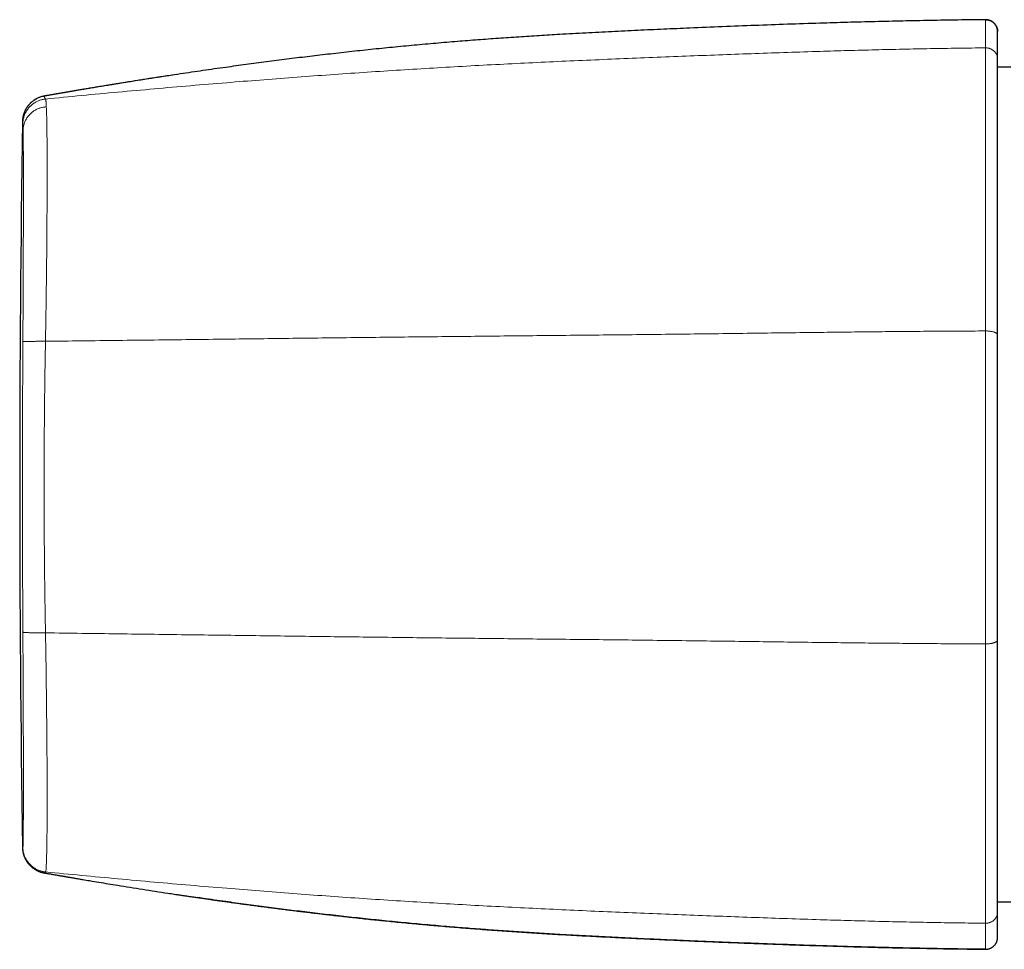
# Model space of a CAD drawing. Header units: millimetres. Extents: x 8 to 495, y 12 to 283.
# Tile 1 of 22: x 27 to 68, y 227 to 265. Entities that reach past the tile are written whole.
import ezdxf

# ---------------------------------------------------------------- set-up
doc = ezdxf.new("R2010")
doc.units = ezdxf.units.MM

msp = doc.modelspace()

# ---------------------------------------------------------------- linework, layer by layer
at = {"color": 7, "linetype": 'Continuous', "lineweight": 30}
for p, q in [((68.479, 263.5), (67.918, 263.5)), ((27.945, 262.289), (27.945, 262.289)), ((27.034, 261.22), (27.034, 261.218)), ((67.918, 239.486), (67.918, 252.274)), ((27.034, 230.781), (27.034, 230.782)), ((27.945, 229.711), (27.945, 229.711)), ((67.918, 228.5), (68.479, 228.5)), ((67.917, 226.996), (67.918, 227.005))]:
    msp.add_line(p, q, dxfattribs=at)
at = {"color": 8, "linetype": 'Continuous', "lineweight": 0}
msp.add_line((27.034, 261.218), (27.034, 261.218), dxfattribs=at)
at = {"color": 7, "linetype": 'Continuous', "lineweight": 30}
msp.add_arc((1026.918, 246), 1000, 179.128012, 180.871988, dxfattribs=at)
for points, knots in [([(67.413, 265.495), (67.027, 265.49), (66.255, 265.481), (65.097, 265.462), (63.939, 265.439), (62.781, 265.412), (61.624, 265.381), (60.398, 265.344), (59.103, 265.301), (57.739, 265.251), (56.375, 265.198), (55.102, 265.146), (53.92, 265.094), (52.83, 265.044), (51.739, 264.991), (50.648, 264.935), (49.635, 264.879), (48.7, 264.824), (47.844, 264.769), (46.987, 264.71), (46.13, 264.647), (45.257, 264.578), (44.366, 264.503), (43.458, 264.422), (42.55, 264.335), (41.643, 264.243), (40.735, 264.145), (39.846, 264.045), (38.973, 263.942), (38.118, 263.836), (37.263, 263.726), (36.408, 263.612), (35.521, 263.49), (34.601, 263.359), (33.648, 263.218), (32.696, 263.074), (31.744, 262.924), (30.793, 262.771), (29.842, 262.613), (28.891, 262.451), (28.258, 262.34), (27.941, 262.284)], [0, 0, 0, 0, 0.029204, 0.058407, 0.087611, 0.116815, 0.146018, 0.175222, 0.20964, 0.244058, 0.278476, 0.312896, 0.340434, 0.367973, 0.395516, 0.423062, 0.450612, 0.47226, 0.49391, 0.515563, 0.537224, 0.55889, 0.581874, 0.604863, 0.627856, 0.650858, 0.673873, 0.696899, 0.71862, 0.740349, 0.762086, 0.78383, 0.805579, 0.829859, 0.854145, 0.878436, 0.902733, 0.927036, 0.951346, 0.975667, 1, 1, 1, 1]), ([(67.918, 265.002), (67.918, 265.004), (67.918, 265.008), (67.917, 265.014), (67.917, 265.021), (67.917, 265.028), (67.916, 265.036), (67.915, 265.043), (67.915, 265.051), (67.914, 265.058), (67.913, 265.065), (67.912, 265.071), (67.911, 265.078), (67.909, 265.086), (67.907, 265.096), (67.905, 265.108), (67.901, 265.124), (67.895, 265.143), (67.886, 265.17), (67.873, 265.202), (67.855, 265.238), (67.836, 265.269), (67.817, 265.296), (67.798, 265.319), (67.778, 265.341), (67.758, 265.361), (67.738, 265.379), (67.718, 265.395), (67.695, 265.411), (67.669, 265.428), (67.638, 265.444), (67.603, 265.46), (67.575, 265.47), (67.555, 265.475), (67.544, 265.479), (67.533, 265.481), (67.521, 265.484), (67.506, 265.487), (67.488, 265.49), (67.466, 265.493), (67.441, 265.495), (67.422, 265.495), (67.412, 265.495)], [0, 0, 0, 0, 0.046746, 0.089143, 0.127226, 0.161046, 0.190675, 0.212243, 0.23107, 0.247301, 0.257907, 0.267323, 0.275754, 0.283486, 0.294525, 0.307249, 0.32262, 0.344134, 0.369304, 0.409646, 0.449988, 0.490415, 0.521133, 0.552251, 0.583498, 0.612426, 0.638451, 0.664509, 0.693112, 0.722371, 0.761379, 0.800386, 0.839378, 0.852091, 0.864268, 0.87591, 0.887358, 0.9021, 0.920678, 0.943317, 0.970018, 1, 1, 1, 1]), ([(67.413, 265.495), (67.429, 265.494), (67.462, 265.494), (67.511, 265.487), (67.56, 265.475), (67.606, 265.459), (67.651, 265.438), (67.693, 265.413), (67.733, 265.384), (67.769, 265.351), (67.802, 265.315), (67.832, 265.276), (67.858, 265.233), (67.88, 265.189), (67.897, 265.142), (67.909, 265.094), (67.916, 265.044), (67.917, 265.011), (67.918, 264.995)], [0, 0, 0, 0, 0.062727, 0.125449, 0.188164, 0.250877, 0.313591, 0.375191, 0.436795, 0.498401, 0.560008, 0.622868, 0.685724, 0.748575, 0.811425, 0.874277, 0.937136, 1, 1, 1, 1]), ([(67.918, 263.843), (67.918, 263.876), (67.918, 263.942), (67.918, 264.036), (67.918, 264.125), (67.918, 264.21), (67.918, 264.291), (67.918, 264.368), (67.918, 264.443), (67.918, 264.515), (67.918, 264.584), (67.918, 264.648), (67.918, 264.706), (67.918, 264.759), (67.918, 264.807), (67.918, 264.85), (67.918, 264.887), (67.918, 264.919), (67.918, 264.945), (67.918, 264.966), (67.918, 264.981), (67.918, 264.991), (67.918, 264.994), (67.918, 264.995)], [0, 0, 0, 0, 0.0447943, 0.0895897, 0.1343864, 0.1791843, 0.2239836, 0.2687841, 0.3135858, 0.3628686, 0.4121523, 0.4614366, 0.5107212, 0.5600058, 0.6092899, 0.6585733, 0.7078557, 0.7571369, 0.8064166, 0.8548147, 0.9032113, 0.9516064, 1, 1, 1, 1]), ([(67.918, 252.274), (67.918, 252.378), (67.918, 252.585), (67.918, 252.894), (67.918, 253.201), (67.918, 253.505), (67.918, 253.806), (67.918, 254.102), (67.918, 254.395), (67.918, 254.684), (67.918, 254.974), (67.918, 255.262), (67.918, 255.55), (67.918, 255.834), (67.918, 256.116), (67.918, 256.395), (67.918, 256.67), (67.918, 256.942), (67.918, 257.211), (67.918, 257.477), (67.918, 257.739), (67.918, 257.997), (67.918, 258.252), (67.918, 258.503), (67.918, 258.744), (67.918, 258.974), (67.918, 259.194), (67.918, 259.411), (67.918, 259.624), (67.918, 259.833), (67.918, 260.046), (67.918, 260.261), (67.918, 260.477), (67.918, 260.689), (67.918, 260.897), (67.918, 261.1), (67.918, 261.299), (67.918, 261.487), (67.918, 261.666), (67.918, 261.836), (67.918, 262.001), (67.918, 262.163), (67.918, 262.32), (67.918, 262.473), (67.918, 262.622), (67.918, 262.767), (67.918, 262.908), (67.918, 263.044), (67.918, 263.176), (67.918, 263.301), (67.918, 263.419), (67.918, 263.531), (67.918, 263.639), (67.918, 263.744), (67.918, 263.81), (67.918, 263.843)], [0, 0, 0, 0, 0.019669, 0.039338, 0.059007, 0.078676, 0.098345, 0.117663, 0.136981, 0.156299, 0.175616, 0.195328, 0.21504, 0.234752, 0.254464, 0.274176, 0.293888, 0.313599, 0.333311, 0.353023, 0.372735, 0.392447, 0.412159, 0.431872, 0.451584, 0.469653, 0.487723, 0.505792, 0.523861, 0.541931, 0.56, 0.579712, 0.599424, 0.619136, 0.638848, 0.65856, 0.678272, 0.697984, 0.716053, 0.734123, 0.752192, 0.770261, 0.78833, 0.8064, 0.824469, 0.842538, 0.860607, 0.878677, 0.896746, 0.914815, 0.931852, 0.948889, 0.965926, 0.982963, 1, 1, 1, 1]), ([(33.491, 263.194), (33.38, 263.177), (33.175, 263.146), (32.873, 263.1), (32.584, 263.056), (32.293, 263.01), (32, 262.965), (31.705, 262.918), (31.408, 262.871), (31.16, 262.831), (30.962, 262.799), (30.817, 262.775), (30.677, 262.752), (30.541, 262.73), (30.411, 262.708), (30.287, 262.688), (30.17, 262.669), (30.06, 262.65), (29.954, 262.633), (29.852, 262.616), (29.753, 262.599), (29.657, 262.583), (29.565, 262.568), (29.477, 262.553), (29.394, 262.539), (29.315, 262.525), (29.241, 262.513), (29.169, 262.5), (29.1, 262.489), (29.034, 262.477), (28.972, 262.467), (28.917, 262.457), (28.877, 262.45), (28.851, 262.446), (28.834, 262.443), (28.814, 262.44), (28.79, 262.436), (28.762, 262.431), (28.731, 262.425), (28.699, 262.42), (28.657, 262.413), (28.606, 262.404), (28.548, 262.394), (28.493, 262.384), (28.441, 262.375), (28.392, 262.367), (28.346, 262.359), (28.303, 262.351), (28.26, 262.344), (28.216, 262.336), (28.172, 262.329), (28.126, 262.321), (28.087, 262.314), (28.057, 262.309), (28.035, 262.305), (28.013, 262.301), (27.99, 262.297), (27.968, 262.294), (27.953, 262.291), (27.946, 262.29), (27.945, 262.29)], [0, 0, 0, 0, 0.056808, 0.106064, 0.15569, 0.205687, 0.256054, 0.306792, 0.3579, 0.409301, 0.435042, 0.459977, 0.484107, 0.507431, 0.52995, 0.551663, 0.571399, 0.590419, 0.608723, 0.626313, 0.643187, 0.65987, 0.67579, 0.690949, 0.705348, 0.718986, 0.731864, 0.743985, 0.756443, 0.767987, 0.778622, 0.788388, 0.797311, 0.799592, 0.802579, 0.80628, 0.810736, 0.815921, 0.821826, 0.827944, 0.833965, 0.845518, 0.856722, 0.867709, 0.878384, 0.888775, 0.898907, 0.908868, 0.9193, 0.929709, 0.940698, 0.952269, 0.964426, 0.970075, 0.975842, 0.981728, 0.987734, 0.993735, 0.999225, 1, 1, 1, 1]), ([(27.945, 262.29), (27.921, 262.285), (27.875, 262.276), (27.809, 262.258), (27.747, 262.237), (27.688, 262.213), (27.633, 262.186), (27.582, 262.159), (27.534, 262.129), (27.491, 262.099), (27.45, 262.069), (27.412, 262.037), (27.376, 262.005), (27.343, 261.972), (27.313, 261.94), (27.287, 261.909), (27.264, 261.88), (27.244, 261.853), (27.226, 261.828), (27.211, 261.806), (27.198, 261.785), (27.186, 261.766), (27.177, 261.749), (27.169, 261.736), (27.164, 261.725), (27.159, 261.717), (27.156, 261.711), (27.154, 261.707), (27.152, 261.703), (27.149, 261.697), (27.145, 261.689), (27.14, 261.678), (27.134, 261.665), (27.127, 261.65), (27.12, 261.632), (27.111, 261.612), (27.103, 261.59), (27.094, 261.565), (27.085, 261.537), (27.076, 261.507), (27.067, 261.474), (27.058, 261.439), (27.051, 261.401), (27.044, 261.36), (27.039, 261.316), (27.035, 261.272), (27.035, 261.243), (27.034, 261.229)], [0, 0, 0, 0, 0.03806, 0.074758, 0.110073, 0.143992, 0.176508, 0.207615, 0.237312, 0.2656, 0.29248, 0.317954, 0.344819, 0.369929, 0.39329, 0.414905, 0.43478, 0.452613, 0.468781, 0.483295, 0.496167, 0.508825, 0.519433, 0.528074, 0.53509, 0.540623, 0.54468, 0.546314, 0.549652, 0.555299, 0.563265, 0.573554, 0.586165, 0.6011, 0.618356, 0.637932, 0.659827, 0.684039, 0.710565, 0.739403, 0.770549, 0.804001, 0.839754, 0.877804, 0.918146, 0.960773, 1, 1, 1, 1]), ([(67.918, 228.071), (67.918, 228.108), (67.918, 228.182), (67.918, 228.299), (67.918, 228.422), (67.918, 228.55), (67.918, 228.682), (67.918, 228.819), (67.918, 228.96), (67.918, 229.105), (67.918, 229.257), (67.918, 229.415), (67.918, 229.579), (67.918, 229.748), (67.918, 229.922), (67.918, 230.101), (67.918, 230.284), (67.918, 230.472), (67.918, 230.666), (67.918, 230.863), (67.918, 231.066), (67.918, 231.272), (67.918, 231.484), (67.918, 231.699), (67.918, 231.913), (67.918, 232.125), (67.918, 232.334), (67.918, 232.547), (67.918, 232.763), (67.918, 232.982), (67.918, 233.211), (67.918, 233.451), (67.918, 233.702), (67.918, 233.956), (67.918, 234.214), (67.918, 234.475), (67.918, 234.74), (67.918, 235.001), (67.918, 235.257), (67.918, 235.509), (67.918, 235.763), (67.918, 236.02), (67.918, 236.279), (67.918, 236.541), (67.918, 236.806), (67.918, 237.072), (67.918, 237.341), (67.918, 237.613), (67.918, 237.886), (67.918, 238.156), (67.918, 238.423), (67.918, 238.686), (67.918, 238.951), (67.918, 239.217), (67.918, 239.396), (67.918, 239.486)], [0, 0, 0, 0, 0.019669, 0.039338, 0.059007, 0.078676, 0.098345, 0.117663, 0.136981, 0.156298, 0.175616, 0.195328, 0.21504, 0.234752, 0.254464, 0.274176, 0.293888, 0.3136, 0.333312, 0.353024, 0.372736, 0.392448, 0.41216, 0.431872, 0.451584, 0.469653, 0.487723, 0.505792, 0.523862, 0.541931, 0.56, 0.579712, 0.599424, 0.619136, 0.638848, 0.65856, 0.678272, 0.697984, 0.716053, 0.734123, 0.752192, 0.770261, 0.78833, 0.8064, 0.824469, 0.842538, 0.860607, 0.878677, 0.896746, 0.914815, 0.931852, 0.948889, 0.965926, 0.982963, 1, 1, 1, 1]), ([(27.034, 230.781), (27.034, 230.778), (27.034, 230.771), (27.034, 230.762), (27.034, 230.754), (27.035, 230.747), (27.035, 230.742), (27.035, 230.737), (27.035, 230.733), (27.036, 230.73), (27.036, 230.726), (27.036, 230.723), (27.036, 230.72), (27.036, 230.716), (27.037, 230.711), (27.037, 230.705), (27.038, 230.698), (27.039, 230.69), (27.039, 230.682), (27.04, 230.673), (27.041, 230.664), (27.043, 230.654), (27.044, 230.644), (27.045, 230.635), (27.047, 230.626), (27.048, 230.617), (27.05, 230.607), (27.052, 230.597), (27.054, 230.585), (27.056, 230.572), (27.059, 230.559), (27.061, 230.549), (27.064, 230.54), (27.066, 230.531), (27.068, 230.522), (27.071, 230.512), (27.073, 230.503), (27.076, 230.492), (27.079, 230.48), (27.084, 230.465), (27.089, 230.449), (27.095, 230.433), (27.1, 230.418), (27.105, 230.404), (27.109, 230.393), (27.114, 230.382), (27.118, 230.372), (27.121, 230.364), (27.125, 230.355), (27.13, 230.344), (27.136, 230.331), (27.143, 230.316), (27.15, 230.302), (27.157, 230.288), (27.163, 230.276), (27.17, 230.264), (27.177, 230.251), (27.183, 230.24), (27.189, 230.229), (27.195, 230.22), (27.2, 230.211), (27.205, 230.204), (27.208, 230.199), (27.211, 230.194), (27.214, 230.189), (27.218, 230.184), (27.222, 230.178), (27.227, 230.17), (27.234, 230.16), (27.242, 230.149), (27.252, 230.135), (27.264, 230.119), (27.279, 230.1), (27.297, 230.079), (27.318, 230.055), (27.342, 230.03), (27.367, 230.005), (27.394, 229.979), (27.423, 229.954), (27.455, 229.928), (27.488, 229.903), (27.525, 229.877), (27.567, 229.85), (27.614, 229.824), (27.656, 229.802), (27.694, 229.785), (27.726, 229.772), (27.755, 229.761), (27.776, 229.753), (27.79, 229.749), (27.799, 229.746), (27.807, 229.743), (27.817, 229.741), (27.829, 229.737), (27.846, 229.732), (27.865, 229.727), (27.889, 229.721), (27.916, 229.716), (27.935, 229.712), (27.945, 229.71)], [0, 0, 0, 0, 0.018674, 0.035326, 0.049955, 0.062561, 0.073144, 0.081928, 0.089678, 0.096846, 0.103431, 0.109435, 0.114856, 0.122891, 0.131816, 0.141699, 0.156207, 0.170396, 0.183883, 0.197182, 0.21178, 0.227444, 0.24265, 0.256479, 0.269112, 0.281561, 0.293981, 0.30727, 0.322182, 0.33853, 0.353649, 0.366698, 0.374479, 0.383468, 0.393897, 0.404486, 0.413601, 0.421315, 0.433412, 0.446902, 0.461445, 0.47521, 0.488376, 0.49715, 0.50587, 0.513679, 0.520474, 0.526259, 0.531421, 0.538106, 0.546937, 0.557634, 0.568081, 0.574673, 0.58204, 0.590173, 0.597698, 0.603828, 0.610206, 0.615263, 0.619678, 0.623452, 0.626583, 0.629074, 0.631081, 0.633519, 0.637014, 0.641266, 0.646276, 0.652096, 0.659389, 0.668272, 0.677388, 0.689852, 0.702866, 0.716789, 0.730987, 0.744663, 0.761085, 0.777301, 0.793553, 0.809866, 0.831737, 0.853468, 0.874682, 0.889879, 0.904278, 0.917548, 0.928726, 0.932595, 0.936121, 0.93933, 0.943417, 0.949032, 0.956176, 0.964846, 0.975042, 0.986761, 1, 1, 1, 1]), ([(27.945, 229.71), (27.946, 229.71), (27.951, 229.709), (27.96, 229.708), (27.972, 229.706), (27.99, 229.703), (28.015, 229.698), (28.047, 229.693), (28.089, 229.685), (28.142, 229.676), (28.206, 229.665), (28.275, 229.653), (28.348, 229.641), (28.418, 229.629), (28.483, 229.617), (28.541, 229.607), (28.599, 229.597), (28.651, 229.588), (28.697, 229.581), (28.737, 229.574), (28.775, 229.567), (28.807, 229.562), (28.834, 229.557), (28.854, 229.554), (28.87, 229.551), (28.882, 229.549), (28.889, 229.548), (28.893, 229.547), (28.895, 229.546), (28.899, 229.546), (28.907, 229.544), (28.92, 229.542), (28.938, 229.539), (28.961, 229.535), (28.99, 229.53), (29.024, 229.524), (29.064, 229.518), (29.109, 229.51), (29.16, 229.501), (29.216, 229.492), (29.277, 229.481), (29.343, 229.47), (29.413, 229.458), (29.486, 229.446), (29.631, 229.421), (29.881, 229.379), (30.238, 229.32), (30.629, 229.256), (31.065, 229.184), (31.547, 229.107), (32.074, 229.024), (32.603, 228.941), (33, 228.88), (33.265, 228.84), (33.399, 228.82), (33.533, 228.8), (33.67, 228.779), (33.809, 228.758), (33.952, 228.737), (34.098, 228.716), (34.248, 228.694), (34.413, 228.67), (34.592, 228.644), (34.787, 228.615), (34.987, 228.587), (35.193, 228.557), (35.405, 228.528), (35.622, 228.497), (35.845, 228.466), (36.074, 228.435), (36.309, 228.403), (36.55, 228.37), (36.796, 228.337), (37.043, 228.305), (37.29, 228.272), (37.538, 228.24), (37.791, 228.208), (38.05, 228.175), (38.308, 228.143), (38.565, 228.111), (38.823, 228.079), (39.085, 228.048), (39.351, 228.016), (39.622, 227.984), (39.897, 227.952), (40.187, 227.919), (40.491, 227.885), (40.81, 227.85), (41.134, 227.814), (41.464, 227.779), (41.799, 227.744), (42.139, 227.71), (42.485, 227.675), (42.837, 227.641), (43.194, 227.607), (43.555, 227.573), (43.918, 227.54), (44.285, 227.507), (44.657, 227.475), (45.037, 227.443), (45.425, 227.412), (45.82, 227.38), (46.221, 227.35), (46.627, 227.319), (47.037, 227.29), (47.449, 227.261), (47.864, 227.233), (48.285, 227.206), (48.713, 227.179), (49.15, 227.152), (49.596, 227.126), (50.047, 227.101), (50.503, 227.076), (50.965, 227.051), (51.433, 227.027), (51.906, 227.004), (52.384, 226.98), (52.867, 226.957), (53.355, 226.935), (53.849, 226.912), (54.346, 226.89), (54.845, 226.869), (55.346, 226.847), (55.852, 226.826), (56.368, 226.805), (56.892, 226.784), (57.425, 226.764), (57.964, 226.743), (58.508, 226.724), (59.058, 226.704), (59.613, 226.685), (60.174, 226.667), (60.741, 226.649), (61.312, 226.631), (61.89, 226.615), (62.473, 226.599), (63.061, 226.584), (63.656, 226.57), (64.238, 226.557), (64.809, 226.546), (65.368, 226.536), (65.932, 226.527), (66.501, 226.519), (66.995, 226.512), (67.299, 226.509), (67.413, 226.508)], [0, 0, 0, 0, 0.000153, 0.000627, 0.001121, 0.001634, 0.002775, 0.004004, 0.005321, 0.007457, 0.009676, 0.01198, 0.014371, 0.016853, 0.018645, 0.020478, 0.022241, 0.023884, 0.025092, 0.026228, 0.027294, 0.028293, 0.028875, 0.029427, 0.029873, 0.030193, 0.030354, 0.030438, 0.030482, 0.030532, 0.030762, 0.031074, 0.031552, 0.032147, 0.032857, 0.033748, 0.034772, 0.035929, 0.03722, 0.038645, 0.040203, 0.041894, 0.043717, 0.045586, 0.047456, 0.054803, 0.06475, 0.074707, 0.084674, 0.09804, 0.111428, 0.124837, 0.138271, 0.141645, 0.145021, 0.148401, 0.151855, 0.155414, 0.159014, 0.162715, 0.166517, 0.170422, 0.175204, 0.18013, 0.185201, 0.190415, 0.195775, 0.201278, 0.206926, 0.212718, 0.218655, 0.224735, 0.23096, 0.237329, 0.243465, 0.24973, 0.256123, 0.262643, 0.269291, 0.275674, 0.28217, 0.288779, 0.295501, 0.302337, 0.309286, 0.316348, 0.324246, 0.332281, 0.340452, 0.34876, 0.357203, 0.365783, 0.374499, 0.383351, 0.39234, 0.401466, 0.410563, 0.419791, 0.429152, 0.438645, 0.448446, 0.458383, 0.468458, 0.478668, 0.489015, 0.499309, 0.509735, 0.520292, 0.530982, 0.542026, 0.553207, 0.564527, 0.575984, 0.587579, 0.599311, 0.61118, 0.623161, 0.635278, 0.647533, 0.659924, 0.672452, 0.68489, 0.697461, 0.710163, 0.722998, 0.736232, 0.749603, 0.763112, 0.77676, 0.790545, 0.804468, 0.81853, 0.832729, 0.847067, 0.861543, 0.876156, 0.890908, 0.905798, 0.920826, 0.934723, 0.948736, 0.962865, 0.97711, 0.991471, 1, 1, 1, 1]), ([(67.413, 226.505), (67.027, 226.51), (66.255, 226.519), (65.097, 226.538), (63.939, 226.561), (62.781, 226.588), (61.624, 226.619), (60.398, 226.656), (59.103, 226.699), (57.739, 226.749), (56.375, 226.802), (55.102, 226.854), (53.92, 226.906), (52.83, 226.956), (51.739, 227.009), (50.648, 227.065), (49.635, 227.121), (48.7, 227.176), (47.844, 227.231), (46.987, 227.29), (46.13, 227.353), (45.257, 227.422), (44.366, 227.497), (43.458, 227.578), (42.55, 227.665), (41.643, 227.757), (40.735, 227.855), (39.846, 227.955), (38.973, 228.058), (38.118, 228.164), (37.263, 228.274), (36.408, 228.387), (35.521, 228.51), (34.84, 228.606), (34.445, 228.665), (34.367, 228.676)], [0, 0, 0, 0, 0.03494, 0.06988, 0.10482, 0.139759, 0.174699, 0.209638, 0.250816, 0.291995, 0.333174, 0.374355, 0.407301, 0.44025, 0.473202, 0.506159, 0.53912, 0.56502, 0.590922, 0.616829, 0.642744, 0.668666, 0.696164, 0.723668, 0.751178, 0.778698, 0.806233, 0.833782, 0.85977, 0.885767, 0.911773, 0.937788, 0.963809, 0.992858, 1, 1, 1, 1]), ([(67.918, 227.005), (67.918, 227.005), (67.918, 227.005), (67.918, 227.01), (67.918, 227.019), (67.918, 227.033), (67.918, 227.051), (67.918, 227.074), (67.918, 227.102), (67.918, 227.136), (67.918, 227.177), (67.918, 227.223), (67.918, 227.274), (67.918, 227.331), (67.918, 227.393), (67.918, 227.46), (67.918, 227.532), (67.918, 227.61), (67.918, 227.693), (67.918, 227.78), (67.918, 227.872), (67.918, 227.968), (67.918, 228.037), (67.918, 228.071)], [0, 0, 0, 0, 0.0447942, 0.0895895, 0.1343861, 0.179184, 0.2239832, 0.2687837, 0.3135853, 0.3628681, 0.4121518, 0.4614361, 0.5107207, 0.5600052, 0.6092893, 0.6585728, 0.7078552, 0.7571364, 0.8064161, 0.8548143, 0.903211, 0.9516062, 1, 1, 1, 1]), ([(67.413, 226.508), (67.428, 226.508), (67.459, 226.509), (67.503, 226.514), (67.543, 226.523), (67.58, 226.535), (67.614, 226.548), (67.646, 226.563), (67.676, 226.579), (67.703, 226.597), (67.726, 226.614), (67.746, 226.631), (67.769, 226.652), (67.795, 226.679), (67.824, 226.715), (67.846, 226.748), (67.862, 226.778), (67.874, 226.803), (67.884, 226.826), (67.891, 226.845), (67.896, 226.862), (67.9, 226.875), (67.902, 226.884), (67.905, 226.894), (67.907, 226.904), (67.909, 226.915), (67.911, 226.924), (67.912, 226.933), (67.914, 226.942), (67.915, 226.95), (67.916, 226.958), (67.916, 226.966), (67.917, 226.973), (67.917, 226.98), (67.917, 226.986), (67.918, 226.992), (67.918, 226.995), (67.918, 226.996)], [0, 0, 0, 0, 0.040488, 0.078623, 0.114406, 0.147838, 0.17892, 0.207654, 0.239032, 0.267028, 0.29164, 0.313326, 0.335023, 0.372364, 0.41119, 0.451499, 0.476404, 0.50043, 0.521569, 0.539809, 0.555148, 0.565716, 0.574269, 0.581108, 0.591301, 0.60297, 0.617055, 0.634099, 0.654408, 0.678159, 0.709657, 0.745898, 0.78695, 0.832858, 0.883654, 0.939362, 1, 1, 1, 1])]:
    msp.add_open_spline(points, degree=3, knots=knots, dxfattribs=at)
at = {"color": 8, "linetype": 'Continuous', "lineweight": 0}
for points, knots in [([(67.412, 264.313), (67.412, 264.347), (67.412, 264.414), (67.412, 264.51), (67.412, 264.602), (67.412, 264.69), (67.412, 264.773), (67.412, 264.851), (67.412, 264.928), (67.412, 265.002), (67.413, 265.073), (67.413, 265.139), (67.413, 265.199), (67.413, 265.253), (67.413, 265.302), (67.413, 265.346), (67.413, 265.384), (67.413, 265.417), (67.413, 265.443), (67.413, 265.465), (67.413, 265.48), (67.413, 265.491), (67.413, 265.493), (67.413, 265.495)], [0, 0, 0, 0, 0.044801, 0.089601, 0.134401, 0.179201, 0.224001, 0.268801, 0.313601, 0.362881, 0.412161, 0.461441, 0.510722, 0.560002, 0.609282, 0.658562, 0.707842, 0.757122, 0.806401, 0.854801, 0.9032, 0.9516, 1, 1, 1, 1]), ([(67.412, 264.313), (67.027, 264.309), (66.256, 264.3), (65.1, 264.281), (63.944, 264.258), (62.788, 264.231), (61.632, 264.201), (60.408, 264.164), (59.115, 264.123), (57.753, 264.075), (56.391, 264.026), (55.02, 263.973), (53.64, 263.919), (52.251, 263.862), (50.862, 263.803), (49.473, 263.741), (48.084, 263.675), (46.695, 263.604), (45.307, 263.529), (43.919, 263.448), (42.532, 263.362), (41.145, 263.27), (39.758, 263.174), (38.372, 263.072), (36.986, 262.965), (35.555, 262.85), (34.079, 262.727), (32.558, 262.594), (31.037, 262.457), (29.518, 262.315), (28.506, 262.216), (27.999, 262.167)], [0, 0, 0, 0, 0.029283, 0.058566, 0.08785, 0.117133, 0.146417, 0.175701, 0.210214, 0.244726, 0.279238, 0.313749, 0.348965, 0.384181, 0.419399, 0.454618, 0.489832, 0.525044, 0.560259, 0.595469, 0.63067, 0.66587, 0.701075, 0.736281, 0.771482, 0.806674, 0.845371, 0.88405, 0.922712, 0.96136, 1, 1, 1, 1]), ([(67.412, 252.439), (67.412, 252.528), (67.412, 252.706), (67.412, 252.97), (67.412, 253.233), (67.412, 253.495), (67.412, 253.755), (67.412, 254.029), (67.412, 254.316), (67.412, 254.616), (67.412, 254.913), (67.412, 255.197), (67.412, 255.469), (67.412, 255.727), (67.412, 255.984), (67.412, 256.238), (67.412, 256.49), (67.412, 256.739), (67.412, 256.986), (67.412, 257.23), (67.412, 257.472), (67.412, 257.711), (67.412, 257.947), (67.412, 258.181), (67.412, 258.412), (67.412, 258.639), (67.412, 258.864), (67.412, 259.09), (67.412, 259.315), (67.412, 259.541), (67.412, 259.764), (67.412, 259.982), (67.412, 260.198), (67.412, 260.406), (67.412, 260.608), (67.412, 260.803), (67.412, 260.995), (67.412, 261.183), (67.412, 261.368), (67.412, 261.549), (67.412, 261.726), (67.412, 261.903), (67.412, 262.078), (67.412, 262.253), (67.412, 262.423), (67.412, 262.588), (67.412, 262.75), (67.412, 262.907), (67.412, 263.06), (67.412, 263.209), (67.412, 263.353), (67.412, 263.492), (67.412, 263.628), (67.412, 263.756), (67.412, 263.878), (67.412, 263.993), (67.412, 264.104), (67.412, 264.211), (67.412, 264.279), (67.412, 264.313)], [0, 0, 0, 0, 0.016391, 0.032783, 0.049174, 0.065565, 0.081956, 0.098347, 0.117665, 0.136983, 0.156301, 0.175619, 0.192867, 0.210115, 0.227363, 0.24461, 0.261858, 0.279106, 0.296354, 0.313602, 0.33085, 0.348098, 0.365346, 0.382593, 0.399841, 0.417089, 0.434337, 0.451585, 0.469654, 0.487723, 0.505792, 0.523861, 0.54193, 0.56, 0.577247, 0.594495, 0.611743, 0.628991, 0.646239, 0.663487, 0.680735, 0.697982, 0.716052, 0.734121, 0.75219, 0.770259, 0.788329, 0.806398, 0.824467, 0.842537, 0.860606, 0.878675, 0.896745, 0.914814, 0.931851, 0.948889, 0.965926, 0.982963, 1, 1, 1, 1]), ([(67.412, 264.313), (67.429, 264.313), (67.462, 264.312), (67.511, 264.305), (67.56, 264.294), (67.606, 264.279), (67.651, 264.259), (67.693, 264.236), (67.733, 264.209), (67.769, 264.178), (67.802, 264.144), (67.832, 264.107), (67.858, 264.067), (67.879, 264.025), (67.897, 263.981), (67.909, 263.936), (67.916, 263.89), (67.917, 263.859), (67.918, 263.843)], [0, 0, 0, 0, 0.062727, 0.125449, 0.188164, 0.250877, 0.313591, 0.375191, 0.436795, 0.498401, 0.560008, 0.622868, 0.685724, 0.748575, 0.811425, 0.874277, 0.937136, 1, 1, 1, 1]), ([(27.941, 262.284), (27.915, 262.279), (27.863, 262.269), (27.787, 262.246), (27.713, 262.218), (27.64, 262.185), (27.571, 262.147), (27.505, 262.105), (27.444, 262.059), (27.387, 262.011), (27.334, 261.958), (27.285, 261.902), (27.239, 261.843), (27.198, 261.781), (27.16, 261.716), (27.128, 261.648), (27.1, 261.579), (27.076, 261.508), (27.058, 261.436), (27.045, 261.364), (27.036, 261.291), (27.034, 261.242), (27.034, 261.218)], [0, 0, 0, 0, 0.052201, 0.104465, 0.156761, 0.209068, 0.261369, 0.313655, 0.362937, 0.412204, 0.461459, 0.510709, 0.55996, 0.60922, 0.658493, 0.707783, 0.757088, 0.806405, 0.854842, 0.903268, 0.951661, 1, 1, 1, 1]), ([(27.999, 262.167), (27.977, 262.164), (27.931, 262.159), (27.864, 262.145), (27.798, 262.127), (27.733, 262.105), (27.669, 262.079), (27.607, 262.049), (27.546, 262.013), (27.485, 261.972), (27.426, 261.926), (27.37, 261.875), (27.317, 261.821), (27.269, 261.763), (27.225, 261.701), (27.186, 261.637), (27.151, 261.57), (27.121, 261.5), (27.097, 261.429), (27.077, 261.357), (27.063, 261.284), (27.054, 261.211), (27.052, 261.161), (27.052, 261.137)], [0, 0, 0, 0, 0.0447288, 0.0895168, 0.1343411, 0.1791824, 0.224026, 0.2688615, 0.3136825, 0.3629642, 0.4122267, 0.461475, 0.5107167, 0.5599602, 0.6092139, 0.6584843, 0.707775, 0.7570852, 0.8064091, 0.8548543, 0.9032841, 0.9516755, 1, 1, 1, 1]), ([(27.945, 262.289), (27.944, 262.289), (27.943, 262.289), (27.941, 262.287), (27.941, 262.285), (27.941, 262.284)], [0, 0, 0, 0, 0.3065634, 0.6536579, 1, 1, 1, 1]), ([(27.941, 262.284), (27.941, 262.283), (27.941, 262.281), (27.942, 262.277), (27.943, 262.273), (27.945, 262.268), (27.948, 262.262), (27.951, 262.255), (27.954, 262.248), (27.958, 262.24), (27.963, 262.232), (27.967, 262.224), (27.972, 262.214), (27.978, 262.205), (27.983, 262.196), (27.988, 262.187), (27.993, 262.177), (27.997, 262.17), (27.999, 262.167)], [0, 0, 0, 0, 0.0667731, 0.1336141, 0.2006432, 0.2679466, 0.3356184, 0.4037548, 0.4724543, 0.5418181, 0.6034911, 0.6658338, 0.728923, 0.7928387, 0.8436921, 0.8951489, 0.9472443, 1, 1, 1, 1]), ([(27.999, 262.167), (28.001, 262.164), (28.003, 262.158), (28.007, 262.144), (28.01, 262.126), (28.014, 262.104), (28.017, 262.077), (28.021, 262.046), (28.024, 262.012), (28.026, 261.974), (28.029, 261.933), (28.032, 261.888), (28.034, 261.854), (28.034, 261.838)], [0, 0, 0, 0, 0.093419, 0.186861, 0.28012, 0.373312, 0.466589, 0.559884, 0.647836, 0.735838, 0.823886, 0.911948, 1, 1, 1, 1]), ([(28.034, 261.838), (28.011, 261.836), (27.966, 261.833), (27.897, 261.822), (27.83, 261.808), (27.764, 261.789), (27.699, 261.765), (27.636, 261.738), (27.573, 261.705), (27.51, 261.667), (27.449, 261.624), (27.392, 261.576), (27.338, 261.524), (27.288, 261.468), (27.243, 261.409), (27.202, 261.347), (27.166, 261.282), (27.135, 261.215), (27.109, 261.146), (27.089, 261.076), (27.075, 261.005), (27.065, 260.934), (27.063, 260.886), (27.062, 260.862)], [0, 0, 0, 0, 0.044721, 0.089507, 0.134334, 0.179181, 0.22403, 0.268869, 0.313693, 0.362975, 0.412235, 0.461479, 0.510716, 0.559955, 0.609205, 0.658474, 0.707766, 0.75708, 0.806409, 0.85486, 0.903294, 0.951684, 1, 1, 1, 1]), ([(28.034, 261.838), (28.039, 261.732), (28.047, 261.522), (28.057, 261.061), (28.064, 260.5), (28.067, 259.836), (28.069, 259.078), (28.067, 258.234), (28.063, 257.315), (28.056, 256.333), (28.048, 255.384), (28.037, 254.492), (28.026, 253.673), (28.014, 252.842), (28.004, 252.284), (27.999, 252.005)], [0, 0, 0, 0, 0.0833101, 0.1666611, 0.2500401, 0.3334381, 0.4168469, 0.500257, 0.5836552, 0.6670278, 0.7503645, 0.8128721, 0.8753074, 0.9376925, 1, 1, 1, 1]), ([(27.034, 261.218), (27.034, 261.217), (27.034, 261.215), (27.034, 261.212), (27.034, 261.208), (27.035, 261.204), (27.036, 261.2), (27.037, 261.195), (27.038, 261.19), (27.039, 261.185), (27.04, 261.179), (27.042, 261.174), (27.043, 261.167), (27.045, 261.161), (27.046, 261.155), (27.048, 261.149), (27.05, 261.143), (27.051, 261.139), (27.052, 261.137)], [0, 0, 0, 0, 0.066764, 0.133622, 0.200662, 0.267973, 0.33565, 0.403788, 0.472489, 0.541854, 0.603529, 0.665874, 0.728964, 0.792877, 0.843724, 0.895166, 0.947245, 1, 1, 1, 1]), ([(27.052, 261.137), (27.052, 261.135), (27.053, 261.132), (27.054, 261.121), (27.055, 261.107), (27.056, 261.089), (27.057, 261.067), (27.058, 261.039), (27.059, 261.005), (27.06, 260.963), (27.061, 260.916), (27.062, 260.88), (27.062, 260.862)], [0, 0, 0, 0, 0.093172, 0.186426, 0.279735, 0.373073, 0.466426, 0.559781, 0.669807, 0.779838, 0.889892, 1, 1, 1, 1]), ([(27.062, 260.862), (27.063, 260.845), (27.063, 260.812), (27.064, 260.757), (27.065, 260.698), (27.066, 260.636), (27.066, 260.569), (27.067, 260.499), (27.068, 260.427), (27.068, 260.353), (27.069, 260.275), (27.069, 260.194), (27.07, 260.106), (27.07, 260.011), (27.071, 259.909), (27.071, 259.802), (27.072, 259.691), (27.072, 259.576), (27.072, 259.457), (27.073, 259.334), (27.073, 259.208), (27.073, 259.077), (27.073, 258.943), (27.073, 258.805), (27.074, 258.664), (27.074, 258.519), (27.074, 258.371), (27.074, 258.219), (27.073, 258.062), (27.073, 257.899), (27.073, 257.73), (27.073, 257.557), (27.073, 257.382), (27.072, 257.203), (27.072, 257.024), (27.072, 256.845), (27.071, 256.667), (27.071, 256.486), (27.07, 256.302), (27.07, 256.117), (27.069, 255.929), (27.069, 255.739), (27.068, 255.544), (27.067, 255.345), (27.067, 255.14), (27.066, 254.934), (27.065, 254.725), (27.064, 254.516), (27.063, 254.305), (27.062, 254.092), (27.061, 253.879), (27.06, 253.664), (27.059, 253.449), (27.058, 253.232), (27.057, 253.02), (27.056, 252.81), (27.055, 252.605), (27.054, 252.399), (27.053, 252.194), (27.052, 252.057), (27.052, 251.989)], [0, 0, 0, 0, 0.016371, 0.032745, 0.049124, 0.065506, 0.081892, 0.098281, 0.113737, 0.129195, 0.144656, 0.160119, 0.175584, 0.192846, 0.210111, 0.227378, 0.244647, 0.261919, 0.279191, 0.296466, 0.313741, 0.331018, 0.348296, 0.365575, 0.382855, 0.400135, 0.417415, 0.434695, 0.451975, 0.470078, 0.48818, 0.506281, 0.524381, 0.542479, 0.560576, 0.577848, 0.595118, 0.612386, 0.629652, 0.646915, 0.664175, 0.681432, 0.698686, 0.716758, 0.734827, 0.752891, 0.770951, 0.789007, 0.807058, 0.825104, 0.843145, 0.86118, 0.87921, 0.897234, 0.915252, 0.932233, 0.949215, 0.966218, 0.983181, 1, 1, 1, 1]), ([(67.412, 252.439), (67.027, 252.438), (66.256, 252.434), (65.1, 252.427), (63.944, 252.417), (62.788, 252.406), (61.632, 252.394), (60.408, 252.379), (59.115, 252.363), (57.753, 252.345), (56.391, 252.328), (55.02, 252.311), (53.64, 252.295), (52.251, 252.279), (50.862, 252.265), (49.473, 252.251), (48.084, 252.237), (46.695, 252.223), (45.307, 252.208), (43.919, 252.194), (42.532, 252.179), (41.145, 252.163), (39.758, 252.147), (38.372, 252.131), (36.986, 252.114), (35.555, 252.097), (34.079, 252.079), (32.558, 252.06), (31.037, 252.042), (29.518, 252.023), (28.506, 252.011), (27.999, 252.005)], [0, 0, 0, 0, 0.0292827, 0.058566, 0.0878496, 0.1171334, 0.1464172, 0.175701, 0.2102137, 0.244726, 0.2792377, 0.313749, 0.3489646, 0.3841811, 0.4193994, 0.4546178, 0.4898322, 0.5250443, 0.5602588, 0.5954688, 0.6306702, 0.6658701, 0.7010755, 0.7362813, 0.7714825, 0.8066744, 0.8453711, 0.8840502, 0.922712, 0.9613596, 1, 1, 1, 1]), ([(67.412, 239.314), (67.412, 239.42), (67.412, 239.63), (67.412, 239.949), (67.413, 240.269), (67.413, 240.591), (67.413, 240.914), (67.413, 241.24), (67.413, 241.557), (67.413, 241.866), (67.413, 242.168), (67.413, 242.47), (67.413, 242.773), (67.413, 243.077), (67.413, 243.382), (67.413, 243.687), (67.413, 243.993), (67.413, 244.3), (67.413, 244.607), (67.413, 244.914), (67.413, 245.215), (67.413, 245.511), (67.413, 245.802), (67.413, 246.092), (67.413, 246.382), (67.413, 246.678), (67.413, 246.98), (67.413, 247.287), (67.413, 247.594), (67.413, 247.901), (67.413, 248.207), (67.413, 248.506), (67.413, 248.8), (67.413, 249.087), (67.413, 249.373), (67.413, 249.659), (67.413, 249.943), (67.413, 250.227), (67.413, 250.51), (67.413, 250.792), (67.413, 251.073), (67.413, 251.351), (67.413, 251.626), (67.412, 251.899), (67.412, 252.17), (67.412, 252.349), (67.412, 252.439)], [0, 0, 0, 0, 0.025092, 0.050184, 0.075276, 0.100368, 0.12546, 0.150551, 0.175642, 0.198641, 0.22164, 0.244638, 0.267635, 0.290632, 0.313628, 0.336624, 0.359619, 0.382613, 0.405607, 0.428601, 0.451595, 0.473274, 0.494954, 0.516633, 0.538312, 0.559992, 0.582985, 0.605979, 0.628974, 0.651968, 0.674963, 0.697959, 0.719641, 0.741324, 0.763007, 0.784691, 0.806375, 0.82806, 0.849745, 0.871431, 0.893117, 0.914803, 0.936102, 0.957402, 0.978701, 1, 1, 1, 1]), ([(67.412, 252.439), (67.429, 252.439), (67.462, 252.439), (67.511, 252.437), (67.56, 252.433), (67.606, 252.427), (67.651, 252.42), (67.693, 252.412), (67.733, 252.403), (67.769, 252.392), (67.802, 252.38), (67.832, 252.367), (67.858, 252.353), (67.879, 252.338), (67.897, 252.323), (67.909, 252.307), (67.916, 252.291), (67.917, 252.28), (67.918, 252.274)], [0, 0, 0, 0, 0.062727, 0.125449, 0.188164, 0.250877, 0.313591, 0.375191, 0.436795, 0.498401, 0.560008, 0.622868, 0.685724, 0.748575, 0.811425, 0.874277, 0.937136, 1, 1, 1, 1]), ([(27.052, 251.989), (27.051, 251.878), (27.05, 251.657), (27.048, 251.328), (27.046, 251.003), (27.045, 250.682), (27.043, 250.365), (27.042, 250.051), (27.041, 249.702), (27.039, 249.319), (27.038, 248.901), (27.037, 248.487), (27.036, 248.051), (27.035, 247.592), (27.034, 247.111), (27.034, 246.632), (27.034, 246.154), (27.034, 245.677), (27.034, 245.222), (27.034, 244.789), (27.035, 244.377), (27.035, 243.963), (27.036, 243.547), (27.037, 243.127), (27.039, 242.703), (27.04, 242.305), (27.041, 241.935), (27.043, 241.591), (27.044, 241.243), (27.046, 240.891), (27.048, 240.534), (27.049, 240.173), (27.051, 239.93), (27.052, 239.807)], [0, 0, 0, 0, 0.027362, 0.054363, 0.081023, 0.10736, 0.133395, 0.159149, 0.184645, 0.219321, 0.253605, 0.287553, 0.321218, 0.360989, 0.400494, 0.439803, 0.478993, 0.518139, 0.557316, 0.590979, 0.624768, 0.658732, 0.692919, 0.72738, 0.762166, 0.797329, 0.825258, 0.853479, 0.882023, 0.910916, 0.94019, 0.969874, 1, 1, 1, 1]), ([(27.999, 252.005), (27.974, 252.005), (27.923, 252.005), (27.848, 252.005), (27.775, 252.005), (27.703, 252.005), (27.633, 252.005), (27.566, 252.004), (27.501, 252.004), (27.44, 252.003), (27.382, 252.002), (27.328, 252.002), (27.279, 252.001), (27.233, 252), (27.192, 251.999), (27.156, 251.997), (27.125, 251.996), (27.1, 251.995), (27.079, 251.993), (27.064, 251.992), (27.054, 251.99), (27.052, 251.989), (27.052, 251.989)], [0, 0, 0, 0, 0.049924, 0.099917, 0.149951, 0.199998, 0.250042, 0.300071, 0.350079, 0.400066, 0.450037, 0.5, 0.549963, 0.599934, 0.649921, 0.699929, 0.749958, 0.800002, 0.850049, 0.900083, 0.950076, 1, 1, 1, 1]), ([(27.999, 252.005), (27.992, 251.597), (27.978, 250.799), (27.962, 249.623), (27.951, 248.486), (27.944, 247.375), (27.941, 246.28), (27.941, 245.209), (27.945, 244.153), (27.953, 243.102), (27.964, 242.027), (27.979, 240.916), (27.993, 240.162), (27.999, 239.778)], [0, 0, 0, 0, 0.100048, 0.195835, 0.288462, 0.378994, 0.468317, 0.557301, 0.641692, 0.727338, 0.815033, 0.905617, 1, 1, 1, 1]), ([(27.999, 239.778), (27.977, 239.778), (27.931, 239.777), (27.864, 239.778), (27.798, 239.778), (27.733, 239.778), (27.669, 239.779), (27.607, 239.779), (27.546, 239.78), (27.485, 239.781), (27.426, 239.783), (27.37, 239.784), (27.317, 239.785), (27.269, 239.787), (27.225, 239.789), (27.186, 239.791), (27.151, 239.793), (27.121, 239.795), (27.097, 239.798), (27.077, 239.8), (27.063, 239.802), (27.054, 239.805), (27.052, 239.807), (27.052, 239.807)], [0, 0, 0, 0, 0.044729, 0.089517, 0.134341, 0.179182, 0.224026, 0.268862, 0.313683, 0.362964, 0.412227, 0.461475, 0.510717, 0.55996, 0.609214, 0.658484, 0.707775, 0.757085, 0.806409, 0.854854, 0.903284, 0.951676, 1, 1, 1, 1]), ([(27.052, 239.807), (27.052, 239.73), (27.053, 239.575), (27.054, 239.343), (27.055, 239.112), (27.057, 238.881), (27.058, 238.65), (27.059, 238.425), (27.06, 238.205), (27.061, 237.99), (27.062, 237.776), (27.063, 237.564), (27.064, 237.353), (27.065, 237.143), (27.066, 236.935), (27.067, 236.728), (27.067, 236.523), (27.068, 236.322), (27.069, 236.124), (27.069, 235.929), (27.07, 235.736), (27.07, 235.544), (27.071, 235.354), (27.071, 235.165), (27.072, 234.979), (27.072, 234.796), (27.072, 234.617), (27.073, 234.441), (27.073, 234.27), (27.073, 234.102), (27.073, 233.937), (27.073, 233.773), (27.074, 233.612), (27.074, 233.455), (27.074, 233.301), (27.074, 233.151), (27.073, 233.006), (27.073, 232.864), (27.073, 232.726), (27.073, 232.593), (27.073, 232.464), (27.072, 232.339), (27.072, 232.22), (27.071, 232.105), (27.071, 231.995), (27.07, 231.89), (27.07, 231.789), (27.069, 231.692), (27.069, 231.598), (27.068, 231.51), (27.067, 231.426), (27.067, 231.348), (27.066, 231.274), (27.065, 231.206), (27.064, 231.142), (27.063, 231.083), (27.062, 231.03), (27.061, 230.982), (27.06, 230.938), (27.059, 230.901), (27.058, 230.869), (27.057, 230.842), (27.056, 230.821), (27.055, 230.805), (27.054, 230.792), (27.053, 230.784), (27.052, 230.782), (27.052, 230.781)], [0, 0, 0, 0, 0.016318, 0.032645, 0.048981, 0.065325, 0.081676, 0.098034, 0.113463, 0.128897, 0.144336, 0.159779, 0.175226, 0.190678, 0.206132, 0.22159, 0.237052, 0.252516, 0.267706, 0.282899, 0.298095, 0.313292, 0.328768, 0.344245, 0.359724, 0.375205, 0.390687, 0.405894, 0.421101, 0.436309, 0.451518, 0.467038, 0.482558, 0.498078, 0.513597, 0.529117, 0.544636, 0.560155, 0.575639, 0.591122, 0.606603, 0.622084, 0.637563, 0.652764, 0.667963, 0.683161, 0.698356, 0.713859, 0.72936, 0.744858, 0.760353, 0.775846, 0.791335, 0.80682, 0.822302, 0.837781, 0.853255, 0.868725, 0.884191, 0.899651, 0.915107, 0.929269, 0.943427, 0.957579, 0.971726, 0.985866, 1, 1, 1, 1]), ([(67.412, 239.314), (67.027, 239.316), (66.256, 239.319), (65.1, 239.327), (63.944, 239.337), (62.788, 239.348), (61.632, 239.361), (60.408, 239.376), (59.115, 239.393), (57.753, 239.411), (56.391, 239.429), (55.02, 239.447), (53.64, 239.464), (52.251, 239.48), (50.862, 239.496), (49.473, 239.511), (48.084, 239.525), (46.695, 239.54), (45.307, 239.556), (43.919, 239.571), (42.532, 239.588), (41.145, 239.604), (39.758, 239.622), (38.372, 239.64), (36.986, 239.658), (35.555, 239.677), (34.079, 239.696), (32.558, 239.717), (31.037, 239.737), (29.518, 239.757), (28.506, 239.771), (27.999, 239.778)], [0, 0, 0, 0, 0.029283, 0.058566, 0.08785, 0.117133, 0.146417, 0.175701, 0.210214, 0.244726, 0.279238, 0.313749, 0.348965, 0.384181, 0.419399, 0.454618, 0.489832, 0.525044, 0.560259, 0.595469, 0.63067, 0.66587, 0.701075, 0.736281, 0.771482, 0.806674, 0.845371, 0.88405, 0.922712, 0.96136, 1, 1, 1, 1]), ([(27.999, 239.778), (28.007, 239.341), (28.022, 238.469), (28.039, 237.188), (28.052, 235.952), (28.062, 234.782), (28.067, 233.697), (28.069, 232.715), (28.067, 231.852), (28.061, 231.122), (28.052, 230.535), (28.039, 230.105), (28.022, 229.824), (28.007, 229.776), (27.999, 229.751)], [0, 0, 0, 0, 0.083231, 0.16651, 0.249826, 0.333202, 0.41659, 0.500005, 0.58343, 0.666839, 0.750209, 0.833543, 0.916811, 1, 1, 1, 1]), ([(67.412, 239.314), (67.429, 239.314), (67.462, 239.315), (67.511, 239.317), (67.56, 239.321), (67.606, 239.327), (67.651, 239.334), (67.693, 239.342), (67.733, 239.352), (67.769, 239.363), (67.802, 239.376), (67.832, 239.389), (67.858, 239.404), (67.879, 239.419), (67.897, 239.435), (67.909, 239.452), (67.916, 239.469), (67.917, 239.48), (67.918, 239.486)], [0, 0, 0, 0, 0.062727, 0.125449, 0.188164, 0.250877, 0.313591, 0.375191, 0.436795, 0.498401, 0.560008, 0.622868, 0.685724, 0.748575, 0.811425, 0.874277, 0.937136, 1, 1, 1, 1]), ([(67.412, 227.599), (67.412, 227.631), (67.412, 227.693), (67.412, 227.793), (67.412, 227.896), (67.412, 228.002), (67.412, 228.113), (67.412, 228.234), (67.412, 228.366), (67.412, 228.511), (67.412, 228.661), (67.412, 228.81), (67.412, 228.958), (67.412, 229.104), (67.412, 229.255), (67.412, 229.409), (67.412, 229.567), (67.412, 229.729), (67.412, 229.895), (67.412, 230.064), (67.412, 230.237), (67.412, 230.414), (67.412, 230.594), (67.412, 230.778), (67.412, 230.966), (67.412, 231.157), (67.412, 231.351), (67.412, 231.552), (67.412, 231.76), (67.412, 231.974), (67.412, 232.193), (67.412, 232.414), (67.412, 232.639), (67.412, 232.864), (67.412, 233.089), (67.412, 233.313), (67.412, 233.541), (67.412, 233.771), (67.412, 234.004), (67.412, 234.239), (67.412, 234.478), (67.412, 234.723), (67.412, 234.974), (67.412, 235.233), (67.412, 235.494), (67.412, 235.757), (67.412, 236.023), (67.412, 236.292), (67.412, 236.564), (67.412, 236.837), (67.412, 237.113), (67.412, 237.392), (67.412, 237.672), (67.412, 237.95), (67.412, 238.223), (67.412, 238.494), (67.412, 238.765), (67.412, 239.039), (67.412, 239.222), (67.412, 239.314)], [0, 0, 0, 0, 0.016391, 0.032782, 0.049174, 0.065565, 0.081956, 0.098347, 0.117665, 0.136983, 0.1563, 0.175618, 0.192866, 0.210114, 0.227362, 0.24461, 0.261858, 0.279106, 0.296354, 0.313602, 0.33085, 0.348097, 0.365345, 0.382593, 0.399841, 0.417089, 0.434337, 0.451585, 0.469654, 0.487723, 0.505792, 0.523861, 0.54193, 0.559999, 0.577247, 0.594495, 0.611743, 0.628991, 0.646239, 0.663486, 0.680734, 0.697982, 0.716051, 0.734121, 0.75219, 0.770259, 0.788328, 0.806397, 0.824467, 0.842536, 0.860606, 0.878675, 0.896744, 0.914814, 0.931851, 0.948888, 0.965925, 0.982963, 1, 1, 1, 1]), ([(27.052, 230.781), (27.051, 230.781), (27.05, 230.779), (27.048, 230.777), (27.046, 230.775), (27.044, 230.774), (27.043, 230.773), (27.042, 230.772), (27.04, 230.771), (27.039, 230.771), (27.038, 230.771), (27.037, 230.772), (27.036, 230.773), (27.035, 230.774), (27.034, 230.776), (27.034, 230.779), (27.034, 230.781), (27.034, 230.781)], [0, 0, 0, 0, 0.058261, 0.115706, 0.172389, 0.228364, 0.283683, 0.338397, 0.402171, 0.465254, 0.527723, 0.589652, 0.677333, 0.764268, 0.850654, 0.936679, 1, 1, 1, 1]), ([(27.999, 229.751), (27.977, 229.754), (27.931, 229.759), (27.864, 229.773), (27.798, 229.791), (27.733, 229.813), (27.669, 229.839), (27.607, 229.869), (27.546, 229.905), (27.485, 229.946), (27.426, 229.992), (27.37, 230.043), (27.317, 230.097), (27.269, 230.155), (27.225, 230.217), (27.186, 230.281), (27.151, 230.348), (27.121, 230.418), (27.097, 230.489), (27.077, 230.561), (27.063, 230.634), (27.054, 230.707), (27.052, 230.757), (27.052, 230.781)], [0, 0, 0, 0, 0.044729, 0.089517, 0.134341, 0.179182, 0.224026, 0.268862, 0.313683, 0.362964, 0.412227, 0.461475, 0.510717, 0.55996, 0.609214, 0.658484, 0.707775, 0.757085, 0.806409, 0.854854, 0.903284, 0.951676, 1, 1, 1, 1]), ([(27.999, 229.751), (27.997, 229.749), (27.993, 229.744), (27.986, 229.738), (27.98, 229.733), (27.975, 229.728), (27.97, 229.724), (27.966, 229.721), (27.962, 229.718), (27.958, 229.715), (27.954, 229.713), (27.951, 229.711), (27.947, 229.71), (27.945, 229.71), (27.945, 229.711)], [0, 0, 0, 0, 0.080761, 0.160308, 0.238732, 0.316119, 0.392552, 0.46677, 0.540219, 0.612974, 0.685104, 0.793358, 0.900566, 1, 1, 1, 1]), ([(67.412, 227.599), (67.027, 227.603), (66.256, 227.612), (65.1, 227.631), (63.944, 227.654), (62.788, 227.681), (61.632, 227.712), (60.408, 227.748), (59.115, 227.79), (57.753, 227.838), (56.391, 227.888), (55.02, 227.94), (53.64, 227.995), (52.251, 228.052), (50.862, 228.111), (49.473, 228.174), (48.084, 228.24), (46.695, 228.311), (45.307, 228.387), (43.919, 228.468), (42.532, 228.554), (41.145, 228.645), (39.758, 228.742), (38.372, 228.844), (36.986, 228.951), (35.555, 229.066), (34.079, 229.19), (32.558, 229.323), (31.037, 229.461), (29.518, 229.603), (28.506, 229.702), (27.999, 229.751)], [0, 0, 0, 0, 0.029283, 0.058566, 0.08785, 0.117133, 0.146417, 0.175701, 0.210214, 0.244726, 0.279238, 0.313749, 0.348965, 0.384181, 0.419399, 0.454618, 0.489832, 0.525044, 0.560259, 0.595469, 0.63067, 0.66587, 0.701075, 0.736281, 0.771482, 0.806674, 0.845371, 0.88405, 0.922712, 0.96136, 1, 1, 1, 1]), ([(67.412, 227.599), (67.429, 227.599), (67.462, 227.6), (67.511, 227.607), (67.56, 227.618), (67.606, 227.633), (67.651, 227.653), (67.693, 227.676), (67.733, 227.704), (67.769, 227.734), (67.802, 227.768), (67.832, 227.806), (67.858, 227.846), (67.879, 227.888), (67.897, 227.932), (67.909, 227.978), (67.916, 228.024), (67.917, 228.055), (67.918, 228.071)], [0, 0, 0, 0, 0.062727, 0.125449, 0.188164, 0.250877, 0.313591, 0.375191, 0.436795, 0.498401, 0.560008, 0.622868, 0.685724, 0.748575, 0.811425, 0.874277, 0.937136, 1, 1, 1, 1]), ([(67.413, 226.505), (67.413, 226.505), (67.413, 226.505), (67.413, 226.51), (67.413, 226.519), (67.413, 226.534), (67.413, 226.552), (67.413, 226.576), (67.413, 226.605), (67.413, 226.64), (67.413, 226.681), (67.413, 226.729), (67.413, 226.781), (67.413, 226.839), (67.413, 226.903), (67.412, 226.972), (67.412, 227.046), (67.412, 227.126), (67.412, 227.211), (67.412, 227.3), (67.412, 227.395), (67.412, 227.494), (67.412, 227.564), (67.412, 227.599)], [0, 0, 0, 0, 0.0448005, 0.0896004, 0.1344, 0.1791994, 0.2239989, 0.2687985, 0.3135983, 0.3628782, 0.4121583, 0.4614386, 0.510719, 0.5599994, 0.6092797, 0.6585599, 0.7078398, 0.7571196, 0.8063993, 0.8547989, 0.9031988, 0.951599, 1, 1, 1, 1])]:
    msp.add_open_spline(points, degree=3, knots=knots, dxfattribs=at)

doc.saveas('drawing.dxf')
